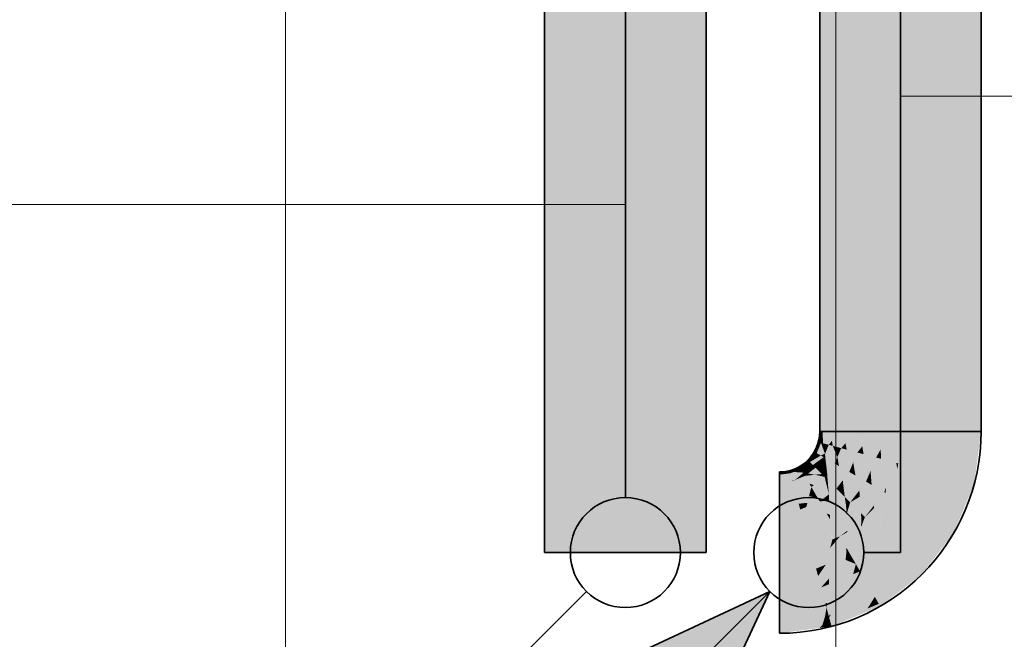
# Model space of a CAD drawing. Extents: x -208 to 552, y -140 to 454.
# Tile 28 of 47: x 243.63 to 254.36, y 158.57 to 165.33. Entities that reach past the tile are written whole.
import ezdxf

# ---------------------------------------------------------------- set-up
doc = ezdxf.new("R2010")
doc.units = 0
doc.layers.get('0').update_dxf_attribs({"lineweight": 35})
doc.layers.add('0-Shading', color=7, linetype='Continuous', lineweight=35)
doc.layers.add('5_DG-SCHRAFF-FILL', color=7, linetype='Continuous', lineweight=25)
for name, color, linetype, lineweight, true_color in [('H_Ruecklauf', 5, 'Continuous', 35, 0x0000ff), ('H_Ruecklauf_Beschriftung', 5, 'Continuous', 18, 0x0000ff), ('H_Vorlauf', 1, 'Continuous', 35, 0xff0000), ('H_Vorlauf_Beschriftung', 1, 'Continuous', 18, 0xff0000)]:
    doc.layers.add(name, color=color, linetype=linetype, lineweight=lineweight, true_color=true_color)

# ---------------------------------------------------------------- blocks, each defined once
blk = doc.blocks.new('Shading-A06HSU30NL', base_point=(253.809, 271.391))
at = {"layer": '0-Shading', "color": 14, "true_color": 0x900000}
for points in [[(252.352, 169.849), (252.352, 160.837), (252.373, 169.849), (252.373, 160.837)], [(252.373, 160.837), (252.382, 160.837), (252.373, 169.849), (252.382, 169.849)], [(254.082, 160.837), (254.112, 160.837), (254.082, 169.849), (254.112, 169.849)], [(252.352, 160.837), (252.337, 160.723), (252.373, 160.837), (252.357, 160.718)], [(252.357, 160.718), (252.366, 160.715), (252.373, 160.837), (252.382, 160.837)], [(254.008, 160.275), (254.037, 160.268), (254.082, 160.837), (254.112, 160.837)], [(252.337, 160.723), (252.293, 160.617), (252.357, 160.718), (252.31, 160.607)], [(252.327, 160.646), (252.31, 160.607), (252.366, 160.715), (252.319, 160.602)], [(252.357, 160.718), (252.327, 160.646), (252.366, 160.715)], [(252.293, 160.617), (252.223, 160.526), (252.31, 160.607), (252.236, 160.513)], [(252.256, 160.538), (252.236, 160.513), (252.319, 160.602), (252.244, 160.505)], [(252.31, 160.607), (252.256, 160.538), (252.319, 160.602)], [(252.132, 160.456), (252.025, 160.412), (252.14, 160.441), (252.029, 160.397)], [(252.14, 160.441), (252.074, 160.415), (252.145, 160.433)], [(252.074, 160.415), (252.147, 160.43), (252.145, 160.433)], [(252.223, 160.526), (252.132, 160.456), (252.236, 160.513), (252.14, 160.441)], [(252.236, 160.513), (252.14, 160.441), (252.176, 160.453), (252.145, 160.433)], [(252.145, 160.433), (252.147, 160.43), (252.176, 160.453)], [(252.236, 160.513), (252.176, 160.453), (252.244, 160.505)], [(252.025, 160.412), (251.912, 160.397), (252.029, 160.397), (251.912, 160.384)], [(251.912, 160.384), (251.912, 160.367), (252.029, 160.397), (252.033, 160.383)], [(252.074, 160.415), (252.029, 160.397), (252.147, 160.43), (252.033, 160.383)], [(253.791, 159.752), (253.817, 159.737), (254.008, 160.275), (254.037, 160.268)], [(253.446, 159.303), (253.467, 159.281), (253.791, 159.752), (253.817, 159.737)], [(252.997, 158.958), (253.012, 158.932), (253.446, 159.303), (253.467, 159.281)], [(253.012, 158.932), (252.997, 158.958), (252.612, 158.766), (252.629, 158.783)], [(252.629, 158.783), (252.997, 158.958), (252.665, 158.817), (252.873, 158.907)], [(252.873, 158.907), (252.473, 158.741), (252.475, 158.734)], [(252.382, 158.729), (251.912, 158.667), (252.373, 158.719), (251.912, 158.65)], [(252.373, 158.719), (251.912, 158.65), (252.352, 158.695), (251.912, 158.637)], [(252.475, 158.734), (252.373, 158.719), (252.481, 158.712), (252.352, 158.695)], [(252.475, 158.734), (252.473, 158.741), (252.373, 158.719), (252.382, 158.729)], [(252.481, 158.712), (252.629, 158.783), (252.475, 158.734), (252.665, 158.817)], [(252.629, 158.783), (252.481, 158.712), (252.612, 158.766)]]:
    blk.add_solid(points, dxfattribs=at)
at = {"layer": '0-Shading', "color": 14, "true_color": 0xb00000}
for points in [[(252.382, 169.849), (252.382, 160.837), (252.469, 168.827), (252.469, 160.837)], [(254.019, 160.837), (254.082, 160.837), (254.019, 169.849), (254.082, 169.849)], [(253.994, 168.827), (253.994, 160.837), (254.019, 169.293), (254.019, 160.837)]]:
    blk.add_solid(points, dxfattribs=at)
at = {"layer": '0-Shading', "color": 12, "true_color": 0xcd0000}
for points in [[(252.469, 168.827), (252.469, 160.837), (252.609, 167.443), (252.609, 160.837)], [(253.854, 167.443), (253.854, 160.837), (253.994, 168.827), (253.994, 160.837)]]:
    blk.add_solid(points, dxfattribs=at)
at = {"layer": '0-Shading', "color": 12, "true_color": 0xe40000}
for points in [[(252.609, 167.443), (252.609, 160.837), (252.792, 166.38), (252.792, 160.837)], [(253.672, 166.38), (253.672, 160.837), (253.854, 167.443), (253.854, 160.837)], [(252.633, 160.71), (252.609, 160.837), (252.586, 160.656)], [(252.609, 160.837), (252.646, 160.64), (252.792, 160.837), (252.762, 160.609)], [(253.612, 160.382), (253.788, 160.334), (253.672, 160.837), (253.854, 160.837)], [(252.586, 160.656), (252.545, 160.559), (252.674, 160.397), (252.562, 160.462)], [(252.646, 160.64), (252.633, 160.71), (252.586, 160.656)], [(252.646, 160.64), (252.586, 160.656), (252.717, 160.501), (252.674, 160.397)], [(252.553, 160.512), (252.545, 160.559), (252.516, 160.488)], [(252.762, 160.609), (252.646, 160.64), (252.717, 160.501)], [(252.516, 160.488), (252.433, 160.381), (252.534, 160.215), (252.438, 160.31)], [(252.562, 160.462), (252.553, 160.512), (252.516, 160.488)], [(252.562, 160.462), (252.516, 160.488), (252.603, 160.305), (252.534, 160.215)], [(252.674, 160.397), (252.562, 160.462), (252.603, 160.305)], [(252.43, 160.241), (252.405, 160.344), (252.287, 160.253)], [(252.433, 160.381), (252.405, 160.344), (252.438, 160.31)], [(252.438, 160.31), (252.405, 160.344), (252.444, 160.24), (252.43, 160.241)], [(253.436, 159.957), (253.594, 159.866), (253.612, 160.382), (253.788, 160.334)], [(252.235, 160.133), (252.26, 160.233), (252.092, 160.163)], [(252.33, 160.113), (252.26, 160.233), (252.235, 160.133)], [(252.26, 160.233), (252.423, 160.241), (252.287, 160.253)], [(252.26, 160.233), (252.452, 160.152), (252.423, 160.241), (252.43, 160.241)], [(252.375, 160.093), (252.452, 160.152), (252.33, 160.113), (252.26, 160.233)], [(252.43, 160.241), (252.452, 160.152), (252.444, 160.24)], [(252.452, 160.152), (252.534, 160.215), (252.438, 160.31)], [(252.092, 160.163), (251.912, 160.139), (252.129, 160.027), (251.912, 160.116)], [(251.912, 160.116), (251.912, 159.957), (252.129, 160.027), (252.139, 159.987)], [(252.217, 160.06), (252.235, 160.133), (252.122, 160.05), (252.092, 160.163)], [(252.352, 160.075), (252.33, 160.113), (252.217, 160.06), (252.235, 160.133)], [(252.352, 160.075), (252.375, 160.093), (252.33, 160.113)], [(252.129, 160.027), (252.206, 160.015), (252.122, 160.05), (252.217, 160.06)], [(252.129, 160.027), (252.139, 159.987), (252.206, 160.015)], [(252.206, 160.015), (252.352, 160.075), (252.217, 160.06)], [(253.156, 159.593), (253.285, 159.464), (253.436, 159.957), (253.594, 159.866)], [(252.792, 159.313), (252.883, 159.155), (253.156, 159.593), (253.285, 159.464)], [(252.545, 159.015), (252.609, 159.042), (252.603, 159.235), (252.717, 159.282)], [(252.609, 159.042), (252.883, 159.155), (252.792, 159.313)], [(252.717, 159.282), (252.609, 159.042), (252.792, 159.313)], [(252.452, 159.172), (252.367, 159.137), (252.433, 158.969), (252.414, 158.961)], [(252.603, 159.235), (252.452, 159.172), (252.545, 159.015), (252.433, 158.969)], [(252.367, 159.137), (251.912, 158.895), (252.414, 158.961)], [(252.367, 159.137), (252.206, 159.116), (251.912, 158.895), (251.912, 158.918)], [(252.206, 159.116), (251.912, 159.077), (251.912, 158.918)]]:
    blk.add_solid(points, dxfattribs=at)
at = {"layer": '0-Shading', "color": 1, "true_color": 0xf50000}
for points in [[(252.792, 166.38), (252.792, 160.837), (253.004, 165.713), (253.004, 160.837)], [(253.459, 165.713), (253.459, 160.837), (253.672, 166.38), (253.672, 160.837)], [(252.816, 160.677), (252.792, 160.837), (252.762, 160.609)], [(252.792, 160.837), (252.83, 160.591), (253.004, 160.837), (252.967, 160.554)], [(253.407, 160.436), (253.612, 160.382), (253.459, 160.837), (253.672, 160.837)], [(252.83, 160.591), (252.816, 160.677), (252.762, 160.609)], [(252.762, 160.609), (252.717, 160.501), (252.857, 160.291), (252.742, 160.358)], [(252.83, 160.591), (252.762, 160.609), (252.906, 160.408), (252.857, 160.291)], [(252.967, 160.554), (252.83, 160.591), (252.906, 160.408)], [(252.728, 160.437), (252.717, 160.501), (252.674, 160.397)], [(252.742, 160.358), (252.728, 160.437), (252.674, 160.397)], [(253.252, 160.063), (253.436, 159.957), (253.407, 160.436), (253.612, 160.382)], [(252.674, 160.397), (252.603, 160.305), (252.684, 160.065), (252.625, 160.124)], [(252.742, 160.358), (252.674, 160.397), (252.784, 160.195), (252.684, 160.065)], [(252.857, 160.291), (252.742, 160.358), (252.784, 160.195)], [(252.61, 160.244), (252.603, 160.305), (252.534, 160.215)], [(252.625, 160.124), (252.61, 160.244), (252.534, 160.215)], [(252.455, 160.086), (252.452, 160.152), (252.375, 160.093)], [(252.625, 160.124), (252.534, 160.215), (252.463, 159.896), (252.452, 160.152)], [(252.625, 160.124), (252.463, 159.896), (252.639, 160.031)], [(252.684, 160.065), (252.625, 160.124), (252.639, 160.031)], [(252.281, 159.965), (252.206, 160.015), (252.139, 159.987)], [(252.428, 159.942), (252.352, 160.075), (252.281, 159.965), (252.206, 160.015)], [(252.352, 160.075), (252.455, 160.086), (252.375, 160.093)], [(252.352, 160.075), (252.436, 159.94), (252.455, 160.086), (252.462, 159.931)], [(252.436, 159.94), (252.352, 160.075), (252.428, 159.942)], [(253.006, 159.743), (253.156, 159.593), (253.252, 160.063), (253.436, 159.957)], [(251.912, 159.957), (251.912, 159.745), (252.139, 159.987), (252.194, 159.782)], [(252.418, 159.875), (252.281, 159.965), (252.194, 159.782), (252.139, 159.987)], [(252.458, 159.891), (252.428, 159.942), (252.418, 159.875), (252.281, 159.965)], [(252.458, 159.891), (252.463, 159.896), (252.428, 159.942), (252.436, 159.94)], [(252.436, 159.94), (252.463, 159.896), (252.462, 159.931)], [(253.006, 159.743), (252.792, 159.313), (253.156, 159.593)], [(252.792, 159.313), (253.006, 159.743), (252.906, 159.666)], [(252.792, 159.313), (252.906, 159.666), (252.746, 159.392), (252.784, 159.572)], [(252.463, 159.405), (252.455, 159.236), (252.639, 159.478), (252.633, 159.438)], [(252.633, 159.438), (252.746, 159.392), (252.685, 159.497)], [(252.633, 159.438), (252.685, 159.497), (252.639, 159.478)], [(252.784, 159.572), (252.685, 159.497), (252.746, 159.392)], [(252.418, 159.386), (252.312, 159.342), (252.334, 159.261)], [(252.367, 159.137), (252.418, 159.386), (252.334, 159.261)], [(252.367, 159.137), (252.455, 159.236), (252.418, 159.386), (252.463, 159.405)], [(252.452, 159.172), (252.603, 159.235), (252.455, 159.236), (252.633, 159.438)], [(252.633, 159.438), (252.603, 159.235), (252.746, 159.392), (252.717, 159.282)], [(252.717, 159.282), (252.792, 159.313), (252.746, 159.392)], [(252.312, 159.342), (251.912, 159.289), (252.206, 159.116), (251.912, 159.077)], [(252.312, 159.342), (252.206, 159.116), (252.334, 159.261)], [(252.206, 159.116), (252.367, 159.137), (252.334, 159.261)], [(252.455, 159.236), (252.367, 159.137), (252.452, 159.172)]]:
    blk.add_solid(points, dxfattribs=at)
at = {"layer": '0-Shading', "color": 1, "true_color": 0xfd0000}
for points in [[(253.004, 165.713), (253.004, 160.837), (253.232, 165.485), (253.232, 160.837)], [(253.232, 165.485), (253.232, 160.837), (253.459, 165.713), (253.459, 160.837)], [(253.016, 160.642), (253.004, 160.837), (252.967, 160.554)], [(253.004, 160.837), (253.022, 160.54), (253.232, 160.837), (253.187, 160.495)], [(253.232, 160.837), (253.187, 160.495), (253.209, 160.49)], [(253.232, 160.837), (253.209, 160.49), (253.459, 160.837), (253.407, 160.436)], [(252.967, 160.554), (252.906, 160.408), (253.055, 160.177), (252.918, 160.256)], [(253.022, 160.54), (253.016, 160.642), (252.967, 160.554)], [(253.022, 160.54), (252.967, 160.554), (253.076, 160.229), (253.055, 160.177)], [(253.187, 160.495), (253.022, 160.54), (253.076, 160.229)], [(253.197, 160.429), (253.187, 160.495), (253.07, 160.168), (253.076, 160.229)], [(253.209, 160.49), (253.187, 160.495), (253.197, 160.429)], [(253.407, 160.436), (253.209, 160.49), (253.252, 160.063), (253.197, 160.429)], [(252.911, 160.346), (252.906, 160.408), (252.857, 160.291)], [(252.918, 160.256), (252.911, 160.346), (252.857, 160.291)], [(253.197, 160.429), (253.07, 160.168), (253.137, 160.13)], [(253.252, 160.063), (253.197, 160.429), (253.137, 160.13)], [(252.857, 160.291), (252.784, 160.195), (252.845, 159.904), (252.801, 159.948)], [(252.918, 160.256), (252.857, 160.291), (252.945, 160.034), (252.845, 159.904)], [(253.055, 160.177), (252.918, 160.256), (252.945, 160.034)], [(253.076, 160.229), (253.055, 160.177), (253.07, 160.168)], [(252.789, 160.127), (252.784, 160.195), (252.684, 160.065)], [(252.801, 159.948), (252.789, 160.127), (252.684, 160.065)], [(253.055, 160.177), (252.945, 160.034), (253.006, 159.743), (252.926, 159.823)], [(253.006, 159.743), (253.252, 160.063), (253.007, 159.748), (253.137, 160.13)], [(253.137, 160.13), (253.07, 160.168), (253.007, 159.748), (253.011, 159.783)], [(253.07, 160.168), (253.055, 160.177), (253.011, 159.783)], [(252.572, 159.694), (252.644, 159.932), (252.463, 159.896), (252.639, 160.031)], [(252.644, 159.932), (252.684, 160.065), (252.639, 160.031)], [(252.652, 159.755), (252.684, 160.065), (252.644, 159.932)], [(252.652, 159.755), (252.807, 159.875), (252.684, 160.065), (252.801, 159.948)], [(252.942, 160.001), (252.945, 160.034), (252.845, 159.904)], [(252.644, 159.932), (252.572, 159.694), (252.652, 159.755)], [(252.784, 159.572), (252.906, 159.666), (252.845, 159.904), (252.926, 159.823)], [(252.784, 159.572), (252.845, 159.904), (252.801, 159.791)], [(252.807, 159.875), (252.845, 159.904), (252.801, 159.948)], [(252.801, 159.791), (252.845, 159.904), (252.807, 159.875)], [(252.926, 159.823), (252.942, 160.001), (252.845, 159.904)], [(252.448, 159.785), (252.418, 159.875), (252.194, 159.782)], [(252.464, 159.881), (252.458, 159.891), (252.466, 159.732), (252.418, 159.875)], [(252.463, 159.896), (252.458, 159.891), (252.464, 159.881)], [(252.572, 159.694), (252.463, 159.896), (252.464, 159.881)], [(252.572, 159.694), (252.464, 159.881), (252.49, 159.66), (252.466, 159.732)], [(252.685, 159.497), (252.801, 159.791), (252.652, 159.755), (252.807, 159.875)], [(252.801, 159.791), (252.685, 159.497), (252.784, 159.572)], [(252.906, 159.666), (253.006, 159.743), (252.926, 159.823)], [(251.912, 159.745), (251.912, 159.517), (252.194, 159.782), (252.253, 159.562)], [(252.49, 159.66), (252.448, 159.785), (252.253, 159.562), (252.194, 159.782)], [(252.466, 159.568), (252.572, 159.694), (252.49, 159.66)], [(252.466, 159.568), (252.641, 159.511), (252.572, 159.694), (252.644, 159.569)], [(252.651, 159.74), (252.652, 159.755), (252.572, 159.694)], [(252.644, 159.569), (252.651, 159.74), (252.572, 159.694)], [(252.685, 159.497), (252.652, 159.755), (252.644, 159.569)], [(252.481, 159.623), (252.49, 159.66), (252.253, 159.562)], [(252.418, 159.386), (252.481, 159.623), (252.312, 159.342), (252.253, 159.562)], [(251.912, 159.517), (251.912, 159.289), (252.253, 159.562), (252.312, 159.342)], [(252.466, 159.568), (252.418, 159.386), (252.463, 159.405)], [(252.463, 159.405), (252.639, 159.478), (252.466, 159.568), (252.641, 159.511)], [(252.639, 159.478), (252.685, 159.497), (252.641, 159.511)], [(252.641, 159.511), (252.685, 159.497), (252.644, 159.569)]]:
    blk.add_solid(points, dxfattribs=at)
at = {"layer": '0-Shading', "color": 14, "true_color": 0xaf0000}
for points in [[(252.382, 160.837), (252.366, 160.715), (252.389, 160.709)], [(252.382, 160.837), (252.389, 160.709), (252.469, 160.837), (252.45, 160.693)], [(253.994, 160.837), (253.923, 160.298), (254.019, 160.837), (253.951, 160.291)], [(253.951, 160.291), (254.008, 160.275), (254.019, 160.837), (254.082, 160.837)], [(252.408, 160.597), (252.366, 160.715), (252.364, 160.576), (252.319, 160.602)], [(252.389, 160.709), (252.366, 160.715), (252.409, 160.597), (252.408, 160.597)], [(252.41, 160.594), (252.45, 160.693), (252.389, 160.709)], [(252.364, 160.576), (252.319, 160.602), (252.244, 160.505)], [(252.395, 160.558), (252.364, 160.576), (252.277, 160.472), (252.244, 160.505)], [(252.395, 160.558), (252.277, 160.472), (252.333, 160.477), (252.281, 160.468)], [(252.41, 160.594), (252.408, 160.597), (252.395, 160.558), (252.364, 160.576)], [(252.408, 160.597), (252.41, 160.594), (252.409, 160.597)], [(252.147, 160.43), (252.236, 160.455), (252.176, 160.453), (252.238, 160.464)], [(252.236, 160.455), (252.147, 160.43), (252.23, 160.413), (252.195, 160.399)], [(252.238, 160.464), (252.244, 160.505), (252.176, 160.453)], [(252.23, 160.413), (252.225, 160.38), (252.306, 160.443)], [(252.236, 160.455), (252.23, 160.413), (252.281, 160.468), (252.306, 160.443)], [(252.281, 160.468), (252.277, 160.472), (252.236, 160.455), (252.238, 160.464)], [(252.277, 160.472), (252.244, 160.505), (252.238, 160.464)], [(252.281, 160.468), (252.306, 160.443), (252.333, 160.477)], [(251.912, 160.367), (251.912, 160.279), (252.033, 160.383), (252.056, 160.298)], [(252.173, 160.385), (252.17, 160.39), (252.033, 160.383), (252.068, 160.397)], [(252.173, 160.385), (252.033, 160.383), (252.081, 160.309), (252.054, 160.304)], [(252.17, 160.39), (252.147, 160.43), (252.068, 160.397)], [(252.173, 160.385), (252.081, 160.309), (252.191, 160.354)], [(252.195, 160.399), (252.147, 160.43), (252.17, 160.39)], [(252.173, 160.385), (252.225, 160.38), (252.17, 160.39), (252.195, 160.399)], [(252.173, 160.385), (252.191, 160.354), (252.225, 160.38)], [(252.195, 160.399), (252.225, 160.38), (252.23, 160.413)], [(252.054, 160.304), (252.056, 160.298), (252.081, 160.309)], [(253.923, 160.298), (253.715, 159.796), (253.951, 160.291), (253.749, 159.776)], [(253.749, 159.776), (253.791, 159.752), (253.951, 160.291), (254.008, 160.275)], [(253.715, 159.796), (253.384, 159.365), (253.749, 159.776), (253.425, 159.324)], [(253.425, 159.324), (253.446, 159.303), (253.749, 159.776), (253.791, 159.752)], [(253.384, 159.365), (252.953, 159.034), (253.425, 159.324), (252.993, 158.963)], [(252.993, 158.963), (252.997, 158.958), (253.425, 159.324), (253.446, 159.303)], [(252.873, 158.907), (252.953, 159.034), (252.454, 158.811), (252.469, 158.834)], [(252.953, 159.034), (252.873, 158.907), (252.993, 158.963)], [(252.873, 158.907), (252.997, 158.958), (252.993, 158.963)], [(252.454, 158.811), (252.45, 158.826), (252.382, 158.729), (252.41, 158.821)], [(252.469, 158.834), (252.45, 158.826), (252.454, 158.811)], [(252.873, 158.907), (252.454, 158.811), (252.473, 158.741)], [(252.41, 158.821), (251.912, 158.755), (252.382, 158.729), (251.912, 158.667)], [(252.473, 158.741), (252.454, 158.811), (252.382, 158.729)]]:
    blk.add_solid(points, dxfattribs=at)
at = {"layer": '0-Shading', "color": 12, "true_color": 0xcc0000}
for points in [[(252.485, 160.736), (252.469, 160.837), (252.45, 160.693)], [(252.469, 160.837), (252.494, 160.681), (252.609, 160.837), (252.586, 160.656)], [(253.788, 160.334), (253.923, 160.298), (253.854, 160.837), (253.994, 160.837)], [(252.45, 160.693), (252.41, 160.594), (252.516, 160.488), (252.413, 160.547)], [(252.494, 160.681), (252.485, 160.736), (252.45, 160.693)], [(252.494, 160.681), (252.45, 160.693), (252.545, 160.559), (252.516, 160.488)], [(252.586, 160.656), (252.494, 160.681), (252.545, 160.559)], [(252.408, 160.5), (252.395, 160.558), (252.333, 160.477)], [(252.41, 160.594), (252.395, 160.558), (252.413, 160.547)], [(252.419, 160.503), (252.413, 160.547), (252.408, 160.5), (252.395, 160.558)], [(252.433, 160.381), (252.516, 160.488), (252.413, 160.547)], [(252.306, 160.443), (252.225, 160.38), (252.364, 160.385)], [(252.364, 160.385), (252.333, 160.477), (252.306, 160.443)], [(252.364, 160.385), (252.433, 160.384), (252.333, 160.477), (252.408, 160.5)], [(252.433, 160.384), (252.419, 160.503), (252.433, 160.384), (252.408, 160.5)], [(252.229, 160.287), (252.191, 160.354), (252.081, 160.309)], [(252.298, 160.366), (252.225, 160.38), (252.191, 160.354)], [(252.229, 160.287), (252.405, 160.344), (252.191, 160.354), (252.298, 160.366)], [(252.364, 160.385), (252.225, 160.38), (252.375, 160.374), (252.298, 160.366)], [(252.239, 160.27), (252.405, 160.344), (252.229, 160.287)], [(252.405, 160.344), (252.239, 160.27), (252.287, 160.253)], [(252.298, 160.366), (252.405, 160.344), (252.375, 160.374)], [(252.425, 160.37), (252.364, 160.385), (252.375, 160.374)], [(252.425, 160.37), (252.433, 160.381), (252.364, 160.385), (252.433, 160.384)], [(252.405, 160.344), (252.425, 160.37), (252.375, 160.374)], [(252.433, 160.384), (252.433, 160.381), (252.433, 160.384)], [(253.594, 159.866), (253.715, 159.796), (253.788, 160.334), (253.923, 160.298)], [(251.912, 160.279), (251.912, 160.139), (252.056, 160.298), (252.092, 160.163)], [(252.239, 160.27), (252.229, 160.287), (252.056, 160.298), (252.081, 160.309)], [(252.056, 160.298), (252.092, 160.163), (252.239, 160.27), (252.26, 160.233)], [(252.239, 160.27), (252.26, 160.233), (252.287, 160.253)], [(253.285, 159.464), (253.384, 159.365), (253.594, 159.866), (253.715, 159.796)], [(252.883, 159.155), (252.953, 159.034), (253.285, 159.464), (253.384, 159.365)], [(252.469, 158.834), (252.953, 159.034), (252.479, 158.847), (252.883, 159.155)], [(252.479, 158.847), (252.883, 159.155), (252.609, 159.042)], [(252.545, 159.015), (252.473, 158.843), (252.609, 159.042), (252.479, 158.847)], [(252.414, 158.961), (251.912, 158.895), (252.41, 158.821), (251.912, 158.755)], [(252.414, 158.961), (252.41, 158.821), (252.426, 158.918)], [(252.433, 158.969), (252.414, 158.961), (252.426, 158.918)], [(252.45, 158.826), (252.433, 158.969), (252.426, 158.918)], [(252.45, 158.826), (252.473, 158.843), (252.433, 158.969), (252.545, 159.015)], [(252.41, 158.821), (252.45, 158.826), (252.426, 158.918)], [(252.473, 158.843), (252.45, 158.826), (252.469, 158.834)], [(252.469, 158.834), (252.479, 158.847), (252.473, 158.843)]]:
    blk.add_solid(points, dxfattribs=at)
blk = doc.blocks.new('Shading-A06HSU32NL', base_point=(250.769, 270.081))
at = {"layer": '0-Shading', "color": 174, "true_color": 0x000090}
for points in [[(249.352, 159.517), (249.382, 159.517), (249.352, 171.849), (249.382, 171.849)], [(251.082, 159.517), (251.112, 159.517), (251.082, 171.849), (251.112, 171.849)]]:
    blk.add_solid(points, dxfattribs=at)
at = {"layer": '0-Shading', "color": 174, "true_color": 0x0000b0}
for points in [[(249.382, 159.517), (249.469, 159.517), (249.382, 171.849), (249.469, 171.849)], [(250.994, 159.517), (251.082, 159.517), (250.994, 171.849), (251.082, 171.849)]]:
    blk.add_solid(points, dxfattribs=at)
at = {"layer": '0-Shading', "color": 172, "true_color": 0x0000cd}
for points in [[(249.469, 159.517), (249.609, 159.517), (249.469, 171.849), (249.609, 171.849)], [(250.854, 159.517), (250.994, 159.517), (250.854, 171.849), (250.994, 171.849)]]:
    blk.add_solid(points, dxfattribs=at)
at = {"layer": '0-Shading', "color": 172, "true_color": 0x0000e4}
for points in [[(249.609, 159.517), (249.792, 159.517), (249.609, 171.849), (249.792, 171.849)], [(250.672, 159.517), (250.854, 159.517), (250.672, 171.849), (250.854, 171.849)]]:
    blk.add_solid(points, dxfattribs=at)
at = {"layer": '0-Shading', "color": 5, "true_color": 0x0000f5}
for points in [[(249.792, 159.517), (250.004, 159.517), (249.792, 171.849), (250.004, 171.849)], [(250.459, 159.517), (250.672, 159.517), (250.459, 171.849), (250.672, 171.849)]]:
    blk.add_solid(points, dxfattribs=at)
at = {"layer": '0-Shading', "color": 5, "true_color": 0x0000fd}
for points in [[(250.004, 159.517), (250.232, 159.517), (250.004, 171.849), (250.232, 171.849)], [(250.232, 159.517), (250.459, 159.517), (250.232, 171.849), (250.459, 171.849)]]:
    blk.add_solid(points, dxfattribs=at)
blk = doc.blocks.new('Referenz-A06HSU36NL', base_point=(-177.958, -120.344))
at = {"layer": '5_DG-SCHRAFF-FILL', "color": 0, "lineweight": 13}
for p, q in [((246.526, 132.342), (246.526, 167.084)), ((252.526, 132.342), (252.526, 167.084))]:
    blk.add_line(p, q, dxfattribs=at)
blk = doc.blocks.new('Steigleitung Heizung-A06HSU4CNL', base_point=(243.748, 151.033))
at = {"color": 0, "lineweight": -2}
for p, q in [((251.807, 159.093), (243.748, 151.033)), ((249.088, 157.825), (251.807, 159.093)), ((250.54, 156.374), (251.807, 159.093)), ((250.54, 156.374), (249.088, 157.825))]:
    blk.add_line(p, q, dxfattribs=at)
blk.add_circle((252.232, 159.517), 0.6, dxfattribs=at)
blk.add_solid([(249.088, 157.825), (251.807, 159.093), (250.54, 156.374)], dxfattribs=at)
blk = doc.blocks.new('Steigleitung Heizung-A06HSU4ENL', base_point=(241.748, 151.033))
at = {"color": 0, "lineweight": -2}
for p, q in [((249.807, 159.093), (241.748, 151.033)), ((243.015, 153.752), (241.748, 151.033)), ((243.015, 153.752), (244.466, 152.301)), ((244.466, 152.301), (241.748, 151.033))]:
    blk.add_line(p, q, dxfattribs=at)
blk.add_circle((250.232, 159.517), 0.6, dxfattribs=at)
blk.add_solid([(244.466, 152.301), (241.748, 151.033), (243.015, 153.752)], dxfattribs=at)
blk = doc.blocks.new('Rohr - 1703-A06HSU4GNL', base_point=(252.832, 159.517))
at = {"color": 0, "linetype": 'ByBlock', "lineweight": -2, "ltscale": 0.35}
for p, q in [((253.232, 171.081), (253.232, 159.517)), ((253.232, 159.517), (252.832, 159.517))]:
    blk.add_line(p, q, dxfattribs=at)
blk = doc.blocks.new('Bauteilbeschriftung-A06HSU4INL', base_point=(253.232, 144.497))
at = {"color": 0, "linetype": 'ByBlock', "lineweight": -2, "ltscale": 0.18}
blk.add_line((275.611, 164.497), (253.232, 164.497), dxfattribs=at)
blk = doc.blocks.new('Rohr - 1703-A06HSU6ANL', base_point=(250.232, 160.117))
at = {"color": 0, "linetype": 'ByBlock', "lineweight": -2, "ltscale": 0.35}
for p, q in [((250.232, 173.081), (250.232, 173.081)), ((250.232, 160.117), (250.232, 169.081))]:
    blk.add_line(p, q, dxfattribs=at)
blk = doc.blocks.new('Bauteilbeschriftung-A06HSU6CNL', base_point=(202.968, 143.316))
at = {"color": 0, "linetype": 'ByBlock', "lineweight": -2, "ltscale": 0.18}
blk.add_line((238.821, 163.316), (250.232, 163.316), dxfattribs=at)
blk = doc.blocks.new('Geometrie-A06HSU7ONL', base_point=(-78.254, 159.517))
at = {"layer": 'H_Ruecklauf', "lineweight": -2}
for p, q in [((249.352, 171.849), (249.352, 159.517)), ((251.112, 159.517), (251.112, 171.849)), ((249.352, 159.517), (249.867, 159.517)), ((249.867, 159.517), (250.596, 159.517)), ((250.596, 159.517), (251.112, 159.517))]:
    blk.add_line(p, q, dxfattribs=at)
blk = doc.blocks.new('Geometrie-A06HSU7QNL', base_point=(-78.254, 158.637))
at = {"layer": 'H_Vorlauf', "lineweight": -2}
for p, q in [((252.352, 169.849), (252.352, 160.837)), ((254.112, 160.837), (254.112, 169.849)), ((252.352, 160.837), (252.867, 160.837)), ((252.352, 160.837), (254.112, 160.837)), ((252.867, 160.837), (253.596, 160.837)), ((253.596, 160.837), (254.112, 160.837)), ((251.912, 160.397), (251.912, 158.637))]:
    blk.add_line(p, q, dxfattribs=at)
for major_axis in [(0, -0.44), (0, -2.2)]:
    blk.add_ellipse((251.912, 160.837), major_axis=major_axis, ratio=1, start_param=0, end_param=1.570796, dxfattribs=at)

msp = doc.modelspace()

# ---------------------------------------------------------------- block references
at = {"color": 251, "lineweight": 25, "ltscale": 0.25, "true_color": 0x585858}
msp.add_blockref('Referenz-A06HSU36NL', (-177.958, -120.344), dxfattribs=at)
at = {"linetype": 'Continuous', "ltscale": 0.35}
for name, p in [('Geometrie-A06HSU7ONL', (-78.254, 159.517)), ('Geometrie-A06HSU7QNL', (-78.254, 158.637))]:
    msp.add_blockref(name, p, dxfattribs=at)
for name, p in [('Shading-A06HSU30NL', (253.809, 271.391)), ('Shading-A06HSU32NL', (250.769, 270.081))]:
    msp.add_blockref(name, p)
at = {"layer": 'H_Ruecklauf', "ltscale": 0.35}
for name, p in [('Rohr - 1703-A06HSU6ANL', (250.232, 160.117)), ('Steigleitung Heizung-A06HSU4ENL', (241.748, 151.033))]:
    msp.add_blockref(name, p, dxfattribs=at)
at = {"layer": 'H_Ruecklauf_Beschriftung', "ltscale": 0.18}
msp.add_blockref('Bauteilbeschriftung-A06HSU6CNL', (202.968, 143.316), dxfattribs=at)
at = {"layer": 'H_Vorlauf', "ltscale": 0.35}
for name, p in [('Rohr - 1703-A06HSU4GNL', (252.832, 159.517)), ('Steigleitung Heizung-A06HSU4CNL', (243.748, 151.033))]:
    msp.add_blockref(name, p, dxfattribs=at)
at = {"layer": 'H_Vorlauf_Beschriftung', "ltscale": 0.18}
msp.add_blockref('Bauteilbeschriftung-A06HSU4INL', (253.232, 144.497), dxfattribs=at)

doc.saveas('drawing.dxf')
